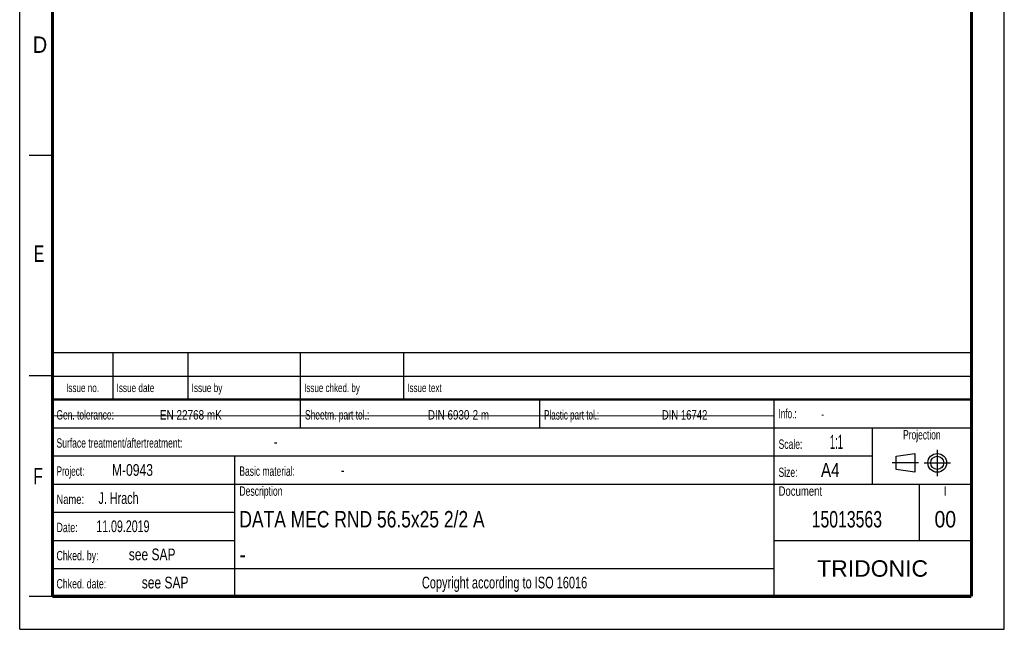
# Model space of a CAD drawing. Header units: millimetres. Extents: x 0 to 210, y 0 to 297.
# Tile 1 of 40: x 0 to 210, y 0 to 130. Entities that reach past the tile are written whole.
import ezdxf
from ezdxf.enums import TextEntityAlignment as Align

# ---------------------------------------------------------------- set-up
doc = ezdxf.new("R2010")
doc.units = ezdxf.units.MM
doc.header["$LTSCALE"] = 19.36
doc.linetypes.add('CENTER', pattern=[0.6, 0.375, -0.075, 0.075, -0.075])
doc.layers.get('0').update_dxf_attribs({"linetype": 'CONTINUOUS'})
doc.layers.add('DEFAULT_1', color=7, linetype='CENTER')
doc.layers.add('Z_NOTICE', color=7, linetype='CONTINUOUS')
doc.styles.get("Standard").update_dxf_attribs({"font": 'txt', "width": 0.7})
doc.styles.add('TEXTSTYLE_2', font='txt', dxfattribs={"width": 0.75})
doc.styles.add('TEXTSTYLE_5', font='arial.ttf')

# ---------------------------------------------------------------- blocks, each defined once
blk = doc.blocks.new('PROJEKTIONSMETHODE_BL0', base_point=(192.31, 35.47))
at = {"color": 2, "linetype": 'CONTINUOUS'}
for p, q in [((186.91, 36.87), (190.91, 37.47)), ((186.91, 34.07), (186.91, 36.87)), ((190.91, 37.47), (190.91, 33.47)), ((190.91, 33.47), (186.91, 34.07))]:
    blk.add_line(p, q, dxfattribs=at)
for radius in [2, 1.4]:
    blk.add_circle((195.71, 35.47), radius, dxfattribs=at)
at = {"layer": 'DEFAULT_1', "color": 2, "linetype": 'CENTER'}
for p, q in [((195.71, 38.27), (195.71, 32.67)), ((191.71, 35.47), (186.11, 35.47)), ((192.91, 35.47), (198.5, 35.47))]:
    blk.add_line(p, q, dxfattribs=at)

msp = doc.modelspace()

# ---------------------------------------------------------------- linework, layer by layer
at = {"color": 2, "linetype": 'CONTINUOUS'}
for p, q in [((0, 0), (0, 297)), ((210, 0), (210, 297)), ((7, 101), (2, 101)), ((6.913619, 48.960154), (6.913619, 58.960154)), ((6.913619, 58.960154), (202.913619, 58.960154)), ((19.913619, 48.960154), (19.913619, 58.960154)), ((35.913619, 48.960154), (35.913619, 58.960154)), ((59.913619, 48.960154), (59.913619, 58.960154)), ((81.913619, 48.960154), (81.913619, 58.960154)), ((202.913619, 48.960154), (202.913619, 58.960154)), ((7, 54), (2, 54)), ((6.913619, 53.960154), (202.913619, 53.960154)), ((6.913546, 6.960131), (6.913546, 48.960131)), ((6.913546, 48.960131), (202.913546, 48.960131)), ((6.913619, 48.960154), (202.913619, 48.960154)), ((59.913546, 42.960131), (59.913546, 48.960131)), ((110.913546, 42.960131), (110.913546, 48.960131)), ((160.913546, 6.960131), (160.913546, 48.960131)), ((202.913546, 6.960131), (202.913546, 48.960131)), ((6.913546, 42.960131), (202.913546, 42.960131)), ((181.913546, 30.960131), (181.913546, 42.960131)), ((6.913546, 36.960131), (181.913546, 36.960131)), ((45.913546, 6.960131), (45.913546, 36.960131)), ((6.913546, 30.960131), (202.913546, 30.960131)), ((191.913546, 18.960131), (191.913546, 30.960131)), ((6.913546, 24.960131), (45.913546, 24.960131)), ((6.913546, 18.960131), (45.913546, 18.960131)), ((160.913546, 18.960131), (202.913546, 18.960131)), ((6.913546, 12.960131), (160.913546, 12.960131)), ((7, 7), (2, 7)), ((6.913546, 6.960131), (202.913546, 6.960131)), ((0, 0), (210, 0))]:
    msp.add_line(p, q, dxfattribs=at)
at = {"color": 7, "linetype": 'CONTINUOUS'}
msp.add_line((7.172108, 45.598358), (160.970171, 45.464968), dxfattribs=at)
for points, const_width in [([(7, 7), (7, 290)], 0.7), ([(203, 7), (203, 290)], 0.7), ([(7, 49), (203, 49)], 0.5), ([(7, 7), (203, 7)], 0.7)]:
    msp.add_lwpolyline(points, dxfattribs=dict(at, const_width=const_width))

# ---------------------------------------------------------------- block references
at = {"color": 2, "linetype": 'CONTINUOUS'}
msp.add_blockref('PROJEKTIONSMETHODE_BL0', (192.305085, 35.469747), dxfattribs=at)

# ---------------------------------------------------------------- texts
at = {"color": 5, "linetype": 'CONTINUOUS', "style": 'TEXTSTYLE_2'}
for s, width, p in [('D', 0.904762, (2.807294, 122.85717)), ('E', 0.714286, (3.002453, 78.302471)), ('F', 0.714286, (2.922192, 30.897042))]:
    msp.add_text(s, height=3.5, dxfattribs=dict(at, width=width)).set_placement(p)
at = {"layer": 'Z_NOTICE', "color": 5, "linetype": 'CONTINUOUS', "style": 'TEXTSTYLE_2'}
for s, height, width, p in [('Issue date ', 1.8, 0.725108, (20.663619, 50.560154)), ('Issue by ', 1.8, 0.732804, (36.663619, 50.560154)), ('Issue chked. by', 1.8, 0.711111, (60.663619, 50.560154)), ('Issue text ', 1.8, 0.712121, (82.663619, 50.560154)), ('Gen. tolerance:', 2, 0.669841, (7.851046, 44.710131)), ('EN 22768 mK', 2, 0.792208, (29.91057, 44.710131)), ('Sheetm. part tol.:', 2, 0.67328, (60.851046, 44.710131)), ('DIN 6930-2 m', 2, 0.78373, (87.053427, 44.710131)), ('Plastic part tol.:', 2, 0.642857, (111.851046, 44.710131)), ('DIN 16742', 2, 0.759259, (136.958189, 44.710131)), ('Info.: ', 2, 0.64966, (161.851046, 44.960131)), ('Surface treatment/aftertreatment: ', 2, 0.681373, (7.851046, 38.710131)), ('Scale:  ', 2, 0.684524, (161.851046, 38.460131)), ('1:1', 3, 0.5, (172.803427, 38.460131)), ('-', 2.5, 0.714286, (54.184379, 38.710131)), ('Project: ', 2, 0.656085, (7.851046, 32.710131)), ('M-0943', 2.5, 0.77381, (19.66057, 32.710131)), ('Basic material: ', 2, 0.675595, (46.851046, 32.710131)), ('-', 2.5, 0.714286, (68.470094, 32.710131)), ('Size: ', 2, 0.678571, (161.851046, 32.460131)), (' A4', 3, 0.809524, (169.993903, 32.460131)), ('J. Hrach', 2.5, 0.6875, (16.803427, 26.710131)), ('Description', 2, 0.688312, (46.851046, 28.460131)), ('Document', 2, 0.761905, (161.851046, 28.460131)), ('Name: ', 2, 0.746032, (7.851046, 26.710131)), ('11.09.2019', 2.5, 0.678571, (16.327237, 20.710131)), ('Date: ', 2, 0.706349, (7.851046, 20.710131)), ('Chked. by: ', 2, 0.701299, (7.851046, 14.710131)), ('see SAP', 2.5, 0.765306, (23.279618, 14.710131)), ('Chked. date: ', 2, 0.699634, (7.851046, 8.710131)), ('see SAP', 2.5, 0.765306, (26.041522, 8.710131))]:
    msp.add_text(s, height=height, dxfattribs=dict(at, width=width)).set_placement(p)
for s, height, width, p in [('Issue no.', 1.8, 0.719577, (13.413619, 50.560154)), ('Projection', 2, 0.671429, (192.413546, 40.460131)), ('I', 2, 0.833333, (197.413546, 28.460131)), ('Copyright according to ISO 16016', 2.5, 0.700149, (103.413546, 8.710131))]:
    msp.add_text(s, height=height, dxfattribs=dict(at, width=width)).set_placement(p, align=Align.CENTER)
at = {"layer": 'Z_NOTICE', "color": 5, "linetype": 'CONTINUOUS', "width": 0.714286}
msp.add_text('-', height=1.8, dxfattribs=at).set_placement((170.946284, 44.960131))
at = {"layer": 'Z_NOTICE', "color": 7, "linetype": 'CONTINUOUS', "style": 'TEXTSTYLE_2'}
for s, width, p in [('DATA MEC RND 56.5x25 2/2 A', 0.794872, (46.851046, 21.710131)), ('-', 0.904762, (46.851046, 14.210131))]:
    msp.add_text(s, height=3.5, dxfattribs=dict(at, width=width)).set_placement(p)
for s, width, p in [('15013563', 0.720238, (176.413546, 21.710131)), ('00', 0.880952, (197.413546, 21.710131))]:
    msp.add_text(s, height=3.5, dxfattribs=dict(at, width=width)).set_placement(p, align=Align.CENTER)
at = {"layer": 'Z_NOTICE', "color": 5, "linetype": 'CONTINUOUS', "style": 'TEXTSTYLE_5'}
msp.add_text('TRIDONIC', height=3.5, dxfattribs=at).set_placement((181.913546, 11.210131), align=Align.CENTER)

doc.saveas('drawing.dxf')
